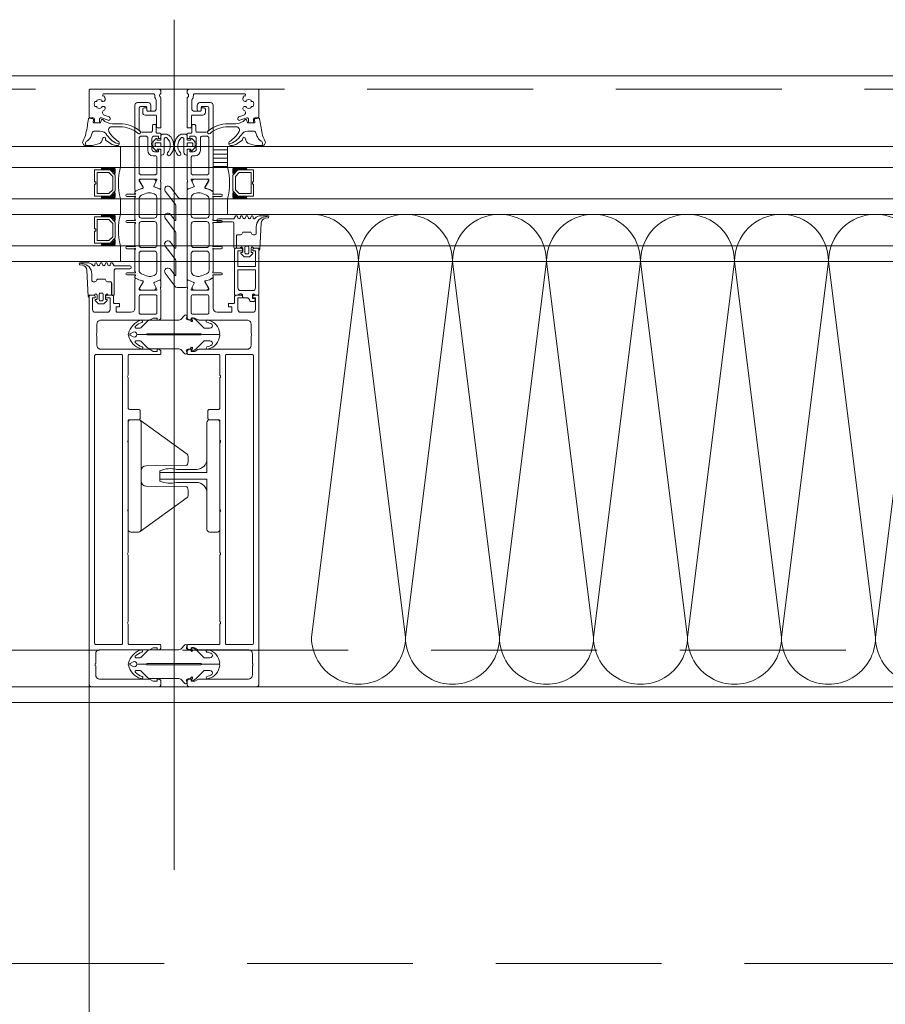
# Model space of a CAD drawing. Header units: millimetres. Extents: x 144573 to 336993, y 74252 to 247042.
# Tile 183 of 256: x 149260 to 149592, y 197940 to 198317. Entities that reach past the tile are written whole.
import ezdxf

# ---------------------------------------------------------------- set-up
doc = ezdxf.new("R2010")
doc.units = ezdxf.units.MM
doc.linetypes.add('ČÁRKOVANÁ', pattern=[19.05, 12.7, -6.35])
doc.layers.add('FASÁDA DETAILNÍ', color=255, linetype='Continuous', lineweight=0)
doc.layers.add('NOVA', color=255, linetype='Continuous', lineweight=0)

# ---------------------------------------------------------------- blocks, each defined once
blk = doc.blocks.new('284336')
for points in [[(-0.41, 0), (-0.41, -2, 0.990243), (-0.4, -3.02), (0.9, -3.02, 0.414214), (1.21, -2.71), (1.21, -2.61, -0.668123), (1.71, -2.4), (2.75, -3.45, -0.199004), (2.89, -3.79), (2.89, -5.43, -0.199038), (2.75, -5.77), (1.71, -6.82, -0.668191), (1.21, -6.61), (1.21, -6.51, 0.414214), (0.9, -6.2), (-0.4, -6.2, 0.990269), (-0.41, -7.22), (-0.41, -8.6), (-5.1, -8.6, -0.414215), (-5.59, -8.11), (-5.59, -7, 0.267949), (-5.84, -6.56), (-6.34, -6.27, -0.267949), (-6.59, -5.84), (-6.59, -3.38, -0.267949), (-6.34, -2.95), (-5.84, -2.66, 0.267949), (-5.59, -2.22), (-5.59, -1.51, 0.414214), (-6.1, -1), (-8.66, -1, -0.393156), (-12.46, 2.53, 0.067572), (-12.67, 3.43), (-12.8, 3.7, -0.637545), (-12.12, 3.53), (-11.92, 2.53, 0.344315), (-10.06, 0.91), (0, 0.38, -0.406913), (0.39, 0), (-0.41, 0)], [(-0.7, -9.6), (-10, -9.6, 0.414511), (-10.51, -10.11), (-10.51, -15.51, -1), (-11.69, -15.51), (-11.69, -9.6), (-12.69, -8.95, -0.668884), (-12.6, -8.23), (-11.99, -8.01, 0.766384), (-11.99, -7.21), (-12.6, -6.99, -0.76831), (-12.6, -6.23), (-11.99, -6.01, 0.766384), (-11.99, -5.21), (-12.6, -4.99, -0.76831), (-12.6, -4.23), (-11.99, -4.01, 0.766384), (-11.99, -3.21), (-12.6, -2.99, -0.877523), (-12.5, -2.22), (-12.1, -2.22, 0.698129), (-11.83, -1.5, -0.220231), (-12.89, 0.78), (-12.89, 3.45, -0.157143), (-12.82, 3.68), (-12.69, 3.42, -0.067482), (-12.48, 2.53, 0.393136), (-8.66, -1.02), (-6.1, -1.02, -0.414214), (-5.61, -1.51), (-5.61, -2.22, -0.267949), (-5.85, -2.65), (-6.35, -2.93, 0.267949), (-6.61, -3.38), (-6.61, -5.84, 0.267949), (-6.35, -6.29), (-5.85, -6.57, -0.267949), (-5.61, -7), (-5.61, -8.11, 0.414215), (-5.1, -8.62), (-0.41, -8.62), (-0.41, -9.31, -0.414212), (-0.7, -9.6)], [(1.7, -4.31, 0.414235), (1.2, -3.81), (-0.7, -3.81, 0.414214), (-1.2, -4.31), (-1.2, -4.91, 0.414214), (-0.7, -5.41), (1.2, -5.41, 0.414235), (1.7, -4.91), (1.7, -4.31)]]:
    blk.add_lwpolyline(points, format="xyb", close=True)
blk = doc.blocks.new('nesystémový nástavec 18')
for p, q in [((-18, 6.8), (-18, 8.8)), ((-17.5, 9.3), (-15.36, 9.3)), ((-11, 8), (-17, 8)), ((-17, 8), (-17, 6.3)), ((-15.36, 9.3), (0, 9.3)), ((-11, 1.3), (-11, 8)), ((-2.8, 8), (-9.7, 8)), ((-9.7, 1.3), (-9.7, 8)), ((0, 9.3), (0, 7.8)), ((-17, 6.3), (-17.5, 6.3)), ((-1.8, 2.3), (-1.8, 7)), ((-0.5, 7.3), (-0.5, 6.8)), ((0, 6.3), (0.55, 6.3)), ((0.55, 6.3), (0.95, 5.9)), ((0.95, 5.9), (0.95, 4.8)), ((0.95, 4.8), (0.95, 4.14)), ((0.95, 4.14), (1.2, 4.14)), ((1.4, 3.94), (1.4, 3.84)), ((-18, 0.5), (-18, 1.8)), ((-17.5, 2.3), (-17, 2.3)), ((-1.8, 0), (-17.5, 0)), ((-17, 2.3), (-17, 1.3)), ((-17, 1.3), (-11, 1.3)), ((-9.7, 1.3), (-2.8, 1.3)), ((0, 0), (-1.8, 0)), ((-0.4, 2.23), (-0.5, 2.04)), ((-0.5, 2.04), (-0.5, 2)), ((1.2, 2.44), (0, 2.44)), ((0, 1.5), (0, 0)), ((1.2, 1.85), (1.2, 2.44)), ((1.6, 3.64), (1.6, 3.64)), ((1.8, 1.37), (1.7, 1.35)), ((2.25, 1.63), (1.8, 1.37)), ((2.4, 2.84), (2.4, 1.89))]:
    blk.add_line(p, q)
for centre, radius, start, end in [((-17.5, 8.8), 0.5, 90, 180), ((-15.36, 9.8), 0.5, 270, 270.084), ((-2.8, 7), 1, 0, 90), ((0, 7.3), 0.5, 89.9955, 180.0071), ((-17.5, 6.8), 0.5, 180.0012, 269.9988), ((0, 6.8), 0.5, 179.9949, 270.006), ((0.75, 4.8), 0.2, 359.9656, 0.0344), ((1.2, 3.94), 0.2, 359.9707, 90.0249), ((1.6, 3.84), 0.2, 179.9737, 270.035), ((-17.5, 1.8), 0.5, 89.999, 180.0002), ((-17.5, 0.5), 0.5, 180, 270), ((-2.8, 2.3), 1, 270, 0), ((0, 2), 0.5, 179.9716, 270.0327), ((0, 1.94), 0.5, 89.9975, 144.0007), ((1.7, 1.85), 0.5, 179.9991, 270), ((1.6, 2.84), 0.8, 0.0065, 89.9919), ((2.1, 1.89), 0.3, 299.9815, 0.0183)]:
    blk.add_arc(centre, radius, start, end)
blk = doc.blocks.new('433270')
blk.add_lwpolyline([(1, 0, 0.414364), (0, -1), (0, -1.4, 0.255924), (0.23, -1.83, -0.547723), (0.23, -3.17, 0.255924), (0, -3.6), (0, -14.6, 0.414214), (0.3, -14.9), (1.2, -14.9, 0.414214), (1.7, -14.4), (1.7, -10.3, -0.414214), (2, -10), (6, -10, 0.414248), (7, -9), (7, -7.7, 0.414179), (6.5, -7.2), (5.7, -7.2, 0.414232), (5.4, -7.5), (5.4, -8.2, -0.414198), (5.1, -8.5), (2.8, -8.5, -0.414204), (1.8, -7.5), (1.8, -4.49, -0.147432), (1.97, -3.94, 0.147461), (2.4, -2.5), (2.4, -2.3, -0.414214), (2.9, -1.8), (21.87, -1.8, -0.668178), (22.22, -2.65), (22.16, -2.72, 1), (21.59, -3.29), (21.52, -3.35, 0.198912), (21.38, -3.71), (21.38, -4.05, 0.414214), (22.08, -4.75), (22.38, -4.75, 0.576988), (22.64, -4.3, -0.311246), (24.56, -4.3, 0.576988), (24.82, -4.75), (25.3, -4.75, -0.260065), (25.3, -6.65), (24.82, -6.65, 0.576988), (24.56, -7.1, -0.311246), (22.64, -7.1, 0.576988), (22.38, -6.65), (22.08, -6.65, 0.414214), (21.38, -7.35), (21.38, -7.61, 0.267949), (21.63, -8.04), (21.89, -8.2, -0.637047), (21.73, -10), (19.83, -10.7, 0.315299), (19.5, -11.17), (19.5, -11.49, 0.520567), (20.17, -11.96), (22.83, -10.99, -0.520567), (23.5, -11.46), (23.5, -12.5, 0.414062), (24, -13), (25, -13, 0.414186), (25.5, -12.5), (25.5, -11.5, -0.414182), (26, -11), (27, -11, 0.414214), (27.5, -10.5), (27.5, -0.5, 0.414214), (27, 0), (1, 0)], format="xyb", close=True)
blk = doc.blocks.new('284325')
for points in [[(0.84, -5.23, -0.560316), (0.94, -4.73), (1.94, -4.36, 0.3153), (2.14, -4.08), (2.14, -1.89, 0.451558), (1.8, -1.59), (0.9, -1.7, -0.399586), (0.57, -1.46), (0.3, -0.07, -0.415977), (0.53, 0.29, 0.024107), (6.15, 1.24, 0.076636), (8.99, 2.34, -0.577615), (10.79, 1.3), (10.02, 1.37, 0.283171), (9.08, 0.9, -0.168429), (7.07, -0.74), (5.9, -1.16, 0.315302), (5.24, -2.1), (5.24, -4.21, 0.269719), (6.76, -6.82, -0.194797), (10.18, -11.53, -0.342663), (9.17, -11.17, 0.119207), (5.43, -7.59, 0.578571), (3.63, -8.62), (3.63, -11.77, 0.176415), (6.16, -18.72, -1), (5.24, -19.49, -0.176415), (2.43, -11.77), (2.43, -8.89, 0.208286), (0.84, -5.23)], [(8.95, -6.65), (10.32, -8.78, -0.134555), (10.79, -10.63, -0.339795), (10.19, -11.53, 0.194788), (6.76, -6.81, -0.269736), (5.25, -4.21), (5.25, -2.1, -0.315302), (5.9, -1.17), (7.07, -0.74, 0.168429), (9.09, 0.89, -0.283167), (10.01, 1.36), (10.79, 1.29), (10.79, -0.74, -0.070852), (10.71, -1.3), (9.95, -3.93, -0.241839), (9.08, -4.83), (7.93, -5.22, 0.836024), (8.08, -6.19), (8.11, -6.19, -0.255349), (8.95, -6.65)]]:
    blk.add_lwpolyline(points, format="xyb", close=True)
blk = doc.blocks.new('*U1335')
for points in [[(0, 0, 0.414243), (0.1, 0.1), (0, 0.9, -1.0001), (0.2, 0.9), (0.1, 0.1, 0.414228), (0.2, 0, 0.414228)], [(0.2, 0, 0.414243), (0.3, 0.1), (0.2, 0.9, -1.0001), (0.4, 0.9), (0.3, 0.1, 0.414228), (0.4, 0, 0.414228)], [(0.4, 0, 0.414243), (0.5, 0.1), (0.4, 0.9, -1.0001), (0.6, 0.9), (0.5, 0.1, 0.414228), (0.6, 0, 0.414228)], [(0.6, 0, 0.414243), (0.7, 0.1), (0.6, 0.9, -1.0001), (0.8, 0.9), (0.7, 0.1, 0.414228), (0.8, 0, 0.414228)], [(0.8, 0, 0.414243), (0.9, 0.1), (0.8, 0.9, -1.0001), (1, 0.9), (0.9, 0.1, 0.414228), (1, 0, 0.414228)], [(1, 0, 0.414243), (1.1, 0.1), (1, 0.9, -1.0001), (1.2, 0.9), (1.1, 0.1, 0.414228), (1.2, 0, 0.414228)], [(1.2, 0, 0.414243), (1.3, 0.1), (1.2, 0.9, -1.0001), (1.4, 0.9), (1.3, 0.1, 0.414228), (1.4, 0, 0.414228)], [(1.4, 0, 0.414243), (1.5, 0.1), (1.4, 0.9, -1.0001), (1.6, 0.9), (1.5, 0.1, 0.414228), (1.6, 0, 0.414228)], [(1.6, 0, 0.414243), (1.7, 0.1), (1.6, 0.9, -1.0001), (1.8, 0.9), (1.7, 0.1, 0.414228), (1.8, 0, 0.414228)], [(1.8, 0, 0.414243), (1.9, 0.1), (1.8001, 0.9, -1.0001), (2, 0.9), (1.9001, 0.1, 0.414228), (2, 0, 0.414228)]]:
    blk.add_lwpolyline(points, format="xyb")
blk = doc.blocks.new('244748_a')
blk.add_lwpolyline([(8.32, -1.69, 0.082248), (6.34, -0.9, -1.09695), (6.94, -0.1, -0.315353), (11.26, -5.15, -0.480529), (10.87, -5.64), (4.27, -5.64), (4.08, -5.45), (-16.53, -5.45), (-16.72, -5.64), (-20.43, -5.64, 0.574019), (-21.93, -4.78), (-22.99, -5.4, 0.524827), (-22.99, -5.9), (-21.93, -6.52, 0.574021), (-20.43, -5.66), (-16.72, -5.66), (-16.53, -5.85), (4.08, -5.85), (4.27, -5.66), (10.87, -5.66, -0.480529), (11.26, -6.15, -0.326229), (6.88, -11.09, -1.09695), (6.28, -10.3, 0.081457), (8.32, -9.61, 0.599203), (7.48, -8.05), (5.52, -8.05, 0.198965), (5.17, -8.2), (2.22, -11.15), (0.93, -12.01, -0.738038), (0.51, -11.62), (0.87, -11, 1), (0.35, -10.7), (0, -11.3), (-0.98, -11.3, 0.619205), (-1.45, -12.06), (-1.28, -12.43, -0.808139), (-2.04, -13.04), (-3.63, -11.44, 0.198906), (-4.34, -11.15), (-14.99, -11.15, -0.198936), (-16.76, -10.42), (-18.98, -8.2, 0.198942), (-19.33, -8.05), (-20.67, -8.05, 0.500217), (-21.09, -8.73, 0.122037), (-18.5, -10.27, -1.093735), (-19.1, -11.07, -0.240768), (-23.7, -6.07, -0.106226), (-23.7, -5.23, -0.256232), (-19, -0.13, -1.093735), (-18.4, -0.92, 0.116856), (-21.09, -2.57, 0.500217), (-20.67, -3.25), (-19.33, -3.25, 0.198942), (-18.98, -3.1), (-16.75, -0.88, -0.198936), (-14.99, -0.15), (-4.34, -0.15, 0.198907), (-3.63, 0.14), (-2.04, 1.74, -0.808139), (-1.28, 1.13), (-1.45, 0.76, 0.619205), (-0.98, 0), (0, 0), (0.35, -0.6, 1), (0.87, -0.3), (0.51, 0.32, -0.738038), (0.93, 0.71), (2.22, -0.15), (5.17, -3.1, 0.198965), (5.52, -3.25), (7.48, -3.25, 0.599203)], format="xyb", close=True)
blk = doc.blocks.new('236134_0100_s_v')
for points in [[(22.8, -23), (22.8, -5), (42, -5, 0.414214), (43, -4), (43, -1, 0.414214), (42, 0), (1, 0, 0.414214), (0, -1), (0, -4, 0.414214), (1, -5), (20.2, -5), (20.2, -23)], [(15, -5, -0.414214), (19, -9), (19, -16.57, 0.165764), (19.53, -23), (23.47, -23, 0.165764), (24, -16.57), (24, -9, -0.414214), (28, -5)]]:
    blk.add_lwpolyline(points, format="xyb")
blk = doc.blocks.new('236134_0200_s_v')
for points in [[(19.58, 5, -0.41166), (17.58, 6.98), (17.45, 22.25, 0.344217), (17.07, 22.73), (16, 23), (14, 23, 0.240828), (13.19, 22.59), (0.19, 4.59)], [(23.42, 5, 0.41166), (25.42, 6.98), (25.55, 22.25, -0.344217), (25.93, 22.73), (27, 23), (29, 23, -0.240828), (29.81, 22.59), (42.81, 4.59)]]:
    blk.add_lwpolyline(points, format="xyb")
blk.add_lwpolyline([(42, 5), (1, 5, 0.414214), (0, 4), (0, 1, 0.414214), (1, 0), (42, 0, 0.414214), (43, 1), (43, 4, 0.414214)], format="xyb", close=True)
blk = doc.blocks.new('288126')
for points in [[(-16.5, 0), (16.5, 0)], [(-21.36, -6.34), (-17.8, -3.69)], [(-17, -2.08), (-17, -0.5)], [(17, -0.5), (17, -3.8)], [(-14.71, -4.5), (-19.87, -8.34)], [(-8.83, -4.3), (-14.11, -4.3)], [(-10.96, -6.34), (-8.71, -4.66)], [(-4.31, -4.5), (-9.47, -8.34)], [(1.81, -4.3), (-3.71, -4.3)], [(-0.35, -6.36), (1.93, -4.66)], [(6.33, -4.5), (1.14, -8.37)], [(12.21, -4.3), (6.93, -4.3)], [(10.05, -6.36), (12.33, -4.66)], [(16.6, -4.6), (11.54, -8.37)]]:
    blk.add_lwpolyline(points)
for centre, radius, start, end in [((16.5, -0.5), 0.5, 0, 90), ((-16.5, -0.5), 0.5, 90, 180), ((-20.61, -7.34), 1.25, 126.7059, 306.7059), ((-10.21, -7.34), 1.25, 126.7059, 306.7059), ((0.4, -7.37), 1.25, 126.7059, 306.7059), ((10.8, -7.37), 1.25, 126.7059, 306.7059), ((16, -3.8), 1, 306.7059, 0)]:
    blk.add_arc(centre, radius, start, end)
at = {"extrusion": (0, 0, -1)}
for centre, radius, start, end in [((19, -2.08), 2, 180, 233.2941), ((14.11, -5.3), 1, 53.2941, 90), ((8.83, -4.5), 0.2, 90, 233.2941), ((3.71, -5.3), 1, 53.2941, 90), ((-1.81, -4.5), 0.2, 90, 233.2941), ((-6.93, -5.3), 1, 53.2941, 90), ((-12.21, -4.5), 0.2, 90, 233.2941)]:
    blk.add_arc(centre, radius, start, end, dxfattribs=at)
blk = doc.blocks.new('246426')
for points in [[(-1.84, 0.64), (-2.86, -0.38, 0.198926), (-3.15, -1.09), (-3.15, -2.31, 0.198926), (-2.86, -3.02), (-1.84, -4.04, 0.637051), (-1.5, -3.92), (-1.45, -3.4), (-0.3, -3.4, -0.41484), (0, -3.7), (0, -5.19, 0.414232), (0.5, -5.69), (2.14, -5.69, 0.071862), (2.2, -5.68, 0.157876), (3.73, -4.64, 0.360336), (3.48, 2.39, 0.964062), (2.54, 1.48, -0.403385), (2.25, -4.34, -0.190964), (2.11, -4.39), (1.7, -4.39, -0.414214), (1.2, -3.89), (1.2, 1.31, 0.414201), (0.2, 2.31), (0, 2.31), (0, 0.3, -0.414214), (-0.3, 0), (-1.45, 0), (-1.5, 0.52, 0.637051), (-1.84, 0.64)], [(-2.25, -1.4, -0.414214), (-1.85, -1), (-0.4, -1, -0.414214), (0, -1.4), (0, -2, -0.414214), (-0.4, -2.4), (-1.85, -2.4, -0.414214), (-2.25, -2), (-2.25, -1.4)]]:
    blk.add_lwpolyline(points, format="xyb", close=True)

msp = doc.modelspace()

# ---------------------------------------------------------------- hatches: boundary and pattern name
at = {"layer": 'FASÁDA DETAILNÍ'}
h = msp.add_hatch(dxfattribs=at)
h.set_pattern_fill('ANSI31', color=256, scale=0.5, angle=495)
h.set_pattern_definition([(180, (139020.0589, 130529.9017), (-7e-16, -1.5875), [])])
h.paths.add_polyline_path([(149334.48, 198260.259), (149339.98, 198260.259), (149339.98, 198268.259), (149334.48, 198268.259)])

# ---------------------------------------------------------------- linework, layer by layer
for p, q in [((149319.48, 197991.135), (149319.48, 198316.826)), ((146726.48, 198268.259), (150831.98, 198268.259)), ((146726.48, 198268.259), (157106.98, 198268.259)), ((149298.98, 198268.259), (149298.98, 198260.259)), ((149339.98, 198268.259), (149748.98, 198268.259)), ((149339.98, 198260.259), (149339.98, 198268.259)), ((150831.98, 198260.259), (146726.48, 198260.259)), ((157106.98, 198260.259), (146726.48, 198260.259)), ((149748.98, 198260.259), (149339.98, 198260.259)), ((146726.48, 198248.259), (150831.98, 198248.259)), ((146726.48, 198248.259), (157106.98, 198248.259)), ((149298.98, 198248.259), (149298.98, 198242.259)), ((149339.98, 198248.259), (149748.98, 198248.259)), ((149339.98, 198242.259), (149339.98, 198248.259)), ((150831.98, 198242.259), (146726.48, 198242.259)), ((157106.98, 198242.259), (146726.48, 198242.259)), ((149748.98, 198242.259), (149339.98, 198242.259)), ((146726.48, 198230.259), (158164.518, 198230.259)), ((146726.48, 198230.259), (149291.442, 198230.259)), ((149298.98, 198230.259), (149298.98, 198224.259)), ((158151.479, 198224.259), (146726.48, 198224.259)), ((149298.98, 198224.259), (146726.48, 198224.259)), ((150554.98, 198061.259), (147717.98, 198061.259))]:
    msp.add_line(p, q, dxfattribs=at)
for points in [[(173301.48, 174615.259), (146721.48, 174615.259), (146721.48, 198295.259), (173301.48, 198295.259)], [(149334.48, 198268.259), (149339.98, 198268.259), (149339.98, 198260.259), (149334.48, 198260.259)], [(149288.98, 198249.259), (149294.98, 198249.259), (149296.98, 198251.259), (149296.98, 198257.259), (149294.98, 198259.259), (149288.98, 198259.259), (149288.98, 198254.759), (149289.48, 198254.759), (149289.48, 198253.759), (149288.98, 198253.759)], [(149289.98, 198258.259), (149289.98, 198250.259), (149294.566, 198250.259), (149295.98, 198251.673), (149295.98, 198256.706), (149294.566, 198258.259)], [(149349.98, 198249.259), (149343.98, 198249.259), (149341.98, 198251.259), (149341.98, 198257.259), (149343.98, 198259.259), (149349.98, 198259.259), (149349.98, 198254.759), (149349.48, 198254.759), (149349.48, 198253.759), (149349.98, 198253.759)], [(149348.98, 198258.259), (149348.98, 198250.259), (149344.394, 198250.259), (149342.98, 198251.673), (149342.98, 198256.706), (149344.394, 198258.259)], [(149288.98, 198231.259), (149294.98, 198231.259), (149296.98, 198233.259), (149296.98, 198239.259), (149294.98, 198241.259), (149288.98, 198241.259), (149288.98, 198236.759), (149289.48, 198236.759), (149289.48, 198235.759), (149288.98, 198235.759)], [(149289.98, 198240.259), (149289.98, 198232.259), (149294.566, 198232.259), (149295.98, 198233.673), (149295.98, 198238.706), (149294.566, 198240.259)], [(173061.48, 174855.259), (146961.48, 174855.259), (146961.48, 198055.259), (173061.48, 198055.259)]]:
    msp.add_lwpolyline(points, close=True, dxfattribs=at)
at = {"layer": 'FASÁDA DETAILNÍ', "linetype": 'ČÁRKOVANÁ', "ltscale": 5}
for points in [[(173296.48, 174620.259), (146726.48, 174620.259), (146726.48, 198290.259), (173296.48, 198290.259)], [(173081.48, 174835.259), (146941.48, 174835.259), (146941.48, 198075.259), (173081.48, 198075.259)], [(172961.48, 174955.259), (147061.48, 174955.259), (147061.48, 197955.259), (172961.48, 197955.259)]]:
    msp.add_lwpolyline(points, close=True, dxfattribs=at)
at = {"layer": 'FASÁDA DETAILNÍ'}
for points in [[(149314.48, 198255.759), (149314.48, 198266.758, 0.4144257), (149313.98, 198267.259), (149313.487, 198267.259), (149313.487, 198266.259), (149311.987, 198266.259, -0.4142136), (149310.987, 198267.259), (149310.987, 198268.759, -0.3999851), (149310.987, 198269.759), (149310.987, 198271.259, -0.4142136), (149311.987, 198272.259), (149313.48, 198272.259), (149313.48, 198271.259), (149313.98, 198271.259, 0.4144559), (149314.48, 198271.759), (149314.479, 198273.059, 0.4139712), (149314.179, 198273.359), (149312.98, 198273.359, -0.4142136), (149312.68, 198273.659), (149312.68, 198276.659), (149311.68, 198276.659, 0.4142136), (149311.18, 198276.159), (149311.18, 198274.259, -0.4142136), (149310.68, 198273.759), (149307.18, 198273.759, -0.4142056), (149306.18, 198274.759), (149306.18, 198283.059, -0.4142063), (149306.68, 198283.559), (149308.58, 198283.559, -0.414219), (149309.08, 198283.059), (149309.08, 198282.259, 0.4142136), (149309.58, 198281.759), (149310.08, 198281.759, 0.4142136), (149310.58, 198282.259), (149310.58, 198284.059, 0.4142136), (149309.58, 198285.059), (149305.48, 198285.059, 0.4142136), (149304.48, 198284.059), (149304.48, 198255.759), (149304.48, 198251.658, 0.5773503), (149305.08, 198251.312), (149305.943, 198251.81), (149307.435, 198252.238, 0.4887011), (149307.612, 198252.677), (149306.18, 198255.143), (149306.18, 198255.564, -0.4325656), (149306.38, 198255.759), (149312.685, 198255.759, -0.5483974), (149312.87, 198255.477), (149311.802, 198253.093, 0.4253361), (149311.91, 198252.826), (149313.933, 198252.009, 0.5315625), (149314.482, 198252.38), (149314.482, 198254.445, 0.2313061), (149314.367, 198254.681, -0.3061853), (149314.263, 198255.001), (149314.48, 198255.759)], [(149324.48, 198255.759), (149324.48, 198266.758, -0.4144257), (149324.98, 198267.259), (149325.473, 198267.259), (149325.473, 198266.259), (149326.973, 198266.259, 0.4142136), (149327.973, 198267.259), (149327.973, 198268.759, 0.3999851), (149327.973, 198269.759), (149327.973, 198271.259, 0.4142136), (149326.973, 198272.259), (149325.48, 198272.259), (149325.48, 198271.259), (149324.98, 198271.259, -0.4144559), (149324.48, 198271.759), (149324.481, 198273.059, -0.4139712), (149324.781, 198273.359), (149325.98, 198273.359, 0.4142136), (149326.28, 198273.659), (149326.28, 198276.659), (149327.28, 198276.659, -0.4142136), (149327.78, 198276.159), (149327.78, 198274.259, 0.4142136), (149328.28, 198273.759), (149331.78, 198273.759, 0.4142056), (149332.78, 198274.759), (149332.78, 198283.059, 0.4142063), (149332.28, 198283.559), (149330.38, 198283.559, 0.414219), (149329.88, 198283.059), (149329.88, 198282.259, -0.4142136), (149329.38, 198281.759), (149328.88, 198281.759, -0.4142136), (149328.38, 198282.259), (149328.38, 198284.059, -0.4142136), (149329.38, 198285.059), (149333.48, 198285.059, -0.4142136), (149334.48, 198284.059), (149334.48, 198255.759), (149334.48, 198251.658, -0.5773503), (149333.88, 198251.312), (149333.017, 198251.81), (149331.525, 198252.238, -0.4887011), (149331.348, 198252.677), (149332.78, 198255.143), (149332.78, 198255.564, 0.4325656), (149332.58, 198255.759), (149326.275, 198255.759, 0.5483974), (149326.09, 198255.477), (149327.158, 198253.093, -0.4253361), (149327.05, 198252.826), (149325.027, 198252.009, -0.5315625), (149324.478, 198252.38), (149324.478, 198254.445, -0.2313061), (149324.593, 198254.681, 0.3061853), (149324.697, 198255.001), (149324.48, 198255.759)], [(149306.18, 198257.959), (149306.18, 198271.659, -0.4142136), (149306.68, 198272.159), (149308.887, 198272.159, -0.4142136), (149309.387, 198271.659), (149309.387, 198266.688, 0.4111388), (149311.387, 198264.659), (149312.38, 198264.659, -0.4142136), (149312.88, 198264.159), (149312.88, 198257.959, -0.4142136), (149312.38, 198257.459), (149306.68, 198257.459, -0.4142136), (149306.18, 198257.959)], [(149332.78, 198257.959), (149332.78, 198271.659, 0.4142136), (149332.28, 198272.159), (149330.073, 198272.159, 0.4142136), (149329.573, 198271.659), (149329.573, 198266.688, -0.4111388), (149327.573, 198264.659), (149326.58, 198264.659, 0.4142136), (149326.08, 198264.159), (149326.08, 198257.959, 0.4142136), (149326.58, 198257.459), (149332.28, 198257.459, 0.4142136), (149332.78, 198257.959)], [(149314.48, 198217.597), (149314.481, 198229.509), (149314.48, 198251.42, 0.3058367), (149314.167, 198251.883), (149311.88, 198252.806, -0.4253361), (149311.772, 198253.073), (149312.489, 198254.692, 0.5437525), (149311.804, 198255.749), (149306.9, 198255.749, 0.5781822), (149306.381, 198254.847), (149307.642, 198252.655, -0.4885049), (149307.466, 198252.216), (149305.951, 198251.782), (149304.63, 198251.02, 0.2824777), (149304.481, 198250.744), (149304.481, 198250.298, -1.4470094), (149304.349, 198249.948), (149301.381, 198249.948, 1), (149301.381, 198249.148), (149304.349, 198249.148, -1.4470094), (149304.481, 198248.798), (149304.481, 198240.259, -1.4470094), (149304.349, 198239.909), (149301.381, 198239.909, 1), (149301.381, 198239.109), (149304.349, 198239.109, -1.4470094), (149304.481, 198238.758), (149304.481, 198230.259, -1.4470094), (149304.349, 198229.909), (149301.381, 198229.909, 1), (149301.381, 198229.109), (149304.349, 198229.109, -1.4470094), (149304.481, 198228.758), (149304.481, 198220.219, -1.4470094), (149304.349, 198219.869), (149301.381, 198219.869, 1), (149301.381, 198219.069), (149304.349, 198219.069, -1.4470094), (149304.481, 198218.718), (149304.481, 198218.273, 0.2824777), (149304.63, 198217.997), (149305.951, 198217.235), (149307.466, 198216.801, -0.4885049), (149307.642, 198216.361), (149306.381, 198214.17, 0.5781822), (149306.9, 198213.269), (149311.804, 198213.269, 0.5437525), (149312.489, 198214.325), (149311.772, 198215.944, -0.4253361), (149311.88, 198216.211), (149314.167, 198217.134, 0.3058367), (149314.48, 198217.597)], [(149324.48, 198217.597), (149324.479, 198229.509), (149324.48, 198251.42, -0.3058367), (149324.793, 198251.883), (149327.08, 198252.806, 0.4253361), (149327.188, 198253.073), (149326.471, 198254.692, -0.5437525), (149327.156, 198255.749), (149332.06, 198255.749, -0.5781822), (149332.579, 198254.847), (149331.318, 198252.655, 0.4885049), (149331.494, 198252.216), (149333.009, 198251.782), (149334.33, 198251.02, -0.2824777), (149334.479, 198250.744), (149334.479, 198250.298, 1.4470094), (149334.611, 198249.948), (149337.579, 198249.948, -1), (149337.579, 198249.148), (149334.611, 198249.148, 1.4470094), (149334.479, 198248.798), (149334.479, 198240.259, 1.4470094), (149334.611, 198239.909), (149337.579, 198239.909, -1), (149337.579, 198239.109), (149334.611, 198239.109, 1.4470094), (149334.479, 198238.758), (149334.479, 198230.259, 1.4470094), (149334.611, 198229.909), (149337.579, 198229.909, -1), (149337.579, 198229.109), (149334.611, 198229.109, 1.4470094), (149334.479, 198228.758), (149334.479, 198220.219, 1.4470094), (149334.611, 198219.869), (149337.579, 198219.869, -1), (149337.579, 198219.069), (149334.611, 198219.069, 1.4470094), (149334.479, 198218.718), (149334.479, 198218.273, -0.2824777), (149334.33, 198217.997), (149333.009, 198217.235), (149331.494, 198216.801, 0.4885049), (149331.318, 198216.361), (149332.579, 198214.17, -0.5781822), (149332.06, 198213.269), (149327.156, 198213.269, -0.5437525), (149326.471, 198214.325), (149327.188, 198215.944, 0.4253361), (149327.08, 198216.211), (149324.793, 198217.134, -0.3058367), (149324.48, 198217.597)], [(149312.881, 198248.709), (149312.881, 198241.809, -0.4142178), (149311.881, 198240.809), (149307.081, 198240.809, -0.4142178), (149306.081, 198241.809), (149306.081, 198248.171, -0.305619), (149307.018, 198249.561), (149308.943, 198250.34, -0.1764286), (149310.994, 198250.412), (149311.845, 198250.135, -0.3249157), (149312.881, 198248.709)], [(149326.079, 198248.709), (149326.079, 198241.809, 0.4142178), (149327.079, 198240.809), (149331.879, 198240.809, 0.4142178), (149332.879, 198241.809), (149332.879, 198248.171, 0.305619), (149331.942, 198249.561), (149330.018, 198250.34, 0.1764286), (149327.966, 198250.412), (149327.116, 198250.135, 0.3249157), (149326.079, 198248.709)], [(149312.881, 198238.509), (149312.881, 198230.509, -0.4142136), (149311.881, 198229.509), (149307.081, 198229.509, -0.4142136), (149306.081, 198230.509), (149306.081, 198238.509, -0.4142136), (149307.081, 198239.509), (149311.881, 198239.509, -0.4142136), (149312.881, 198238.509)], [(149326.079, 198238.509), (149326.079, 198230.509, 0.4142136), (149327.079, 198229.509), (149331.879, 198229.509, 0.4142136), (149332.879, 198230.509), (149332.879, 198238.509, 0.4142136), (149331.879, 198239.509), (149327.079, 198239.509, 0.4142136), (149326.079, 198238.509)], [(149312.881, 198227.209), (149312.881, 198220.308, -0.3249157), (149311.845, 198218.882), (149310.994, 198218.605, -0.1764286), (149308.943, 198218.678), (149307.018, 198219.456, -0.305619), (149306.081, 198220.846), (149306.081, 198227.209, -0.4142178), (149307.081, 198228.209), (149311.881, 198228.209, -0.4142178), (149312.881, 198227.209)], [(149326.079, 198227.209), (149326.079, 198220.308, 0.3249157), (149327.116, 198218.882), (149327.966, 198218.605, 0.1764286), (149330.018, 198218.678), (149331.942, 198219.456, 0.305619), (149332.879, 198220.846), (149332.879, 198227.209, 0.4142178), (149331.879, 198228.209), (149327.079, 198228.209, 0.4142178), (149326.079, 198227.209)], [(149286.98, 198062.259), (149286.98, 198210.759, -0.4142136), (149287.48, 198211.259), (149288.78, 198211.259, -0.4142197), (149289.28, 198210.759), (149289.28, 198210.259), (149288.28, 198210.259), (149288.28, 198205.759, 0.4142136), (149289.28, 198204.759), (149293.98, 198204.759, 0.4142136), (149294.98, 198205.759), (149294.98, 198210.259), (149293.28, 198210.259), (149293.28, 198210.759, -0.4142012), (149293.78, 198211.259), (149295.78, 198211.259, -0.4142136), (149296.28, 198210.759), (149296.28, 198208.615, 0.4142136), (149296.78, 198208.115), (149298.58, 198208.115), (149298.58, 198206.864), (149297.38, 198206.864), (149297.38, 198205.059, 0.4142136), (149297.68, 198204.759), (149302.979, 198204.759, 0.4141667), (149304.479, 198206.258), (149304.48, 198213.256), (149304.48, 198217.356, -0.5773503), (149305.08, 198217.703), (149305.943, 198217.204), (149307.435, 198216.777, -0.4887011), (149307.612, 198216.337), (149306.18, 198213.872), (149306.18, 198213.451, 0.4325656), (149306.38, 198213.256), (149312.685, 198213.256, 0.5483974), (149312.87, 198213.538), (149311.802, 198215.922, -0.4253361), (149311.91, 198216.189), (149313.933, 198217.005, -0.5315629), (149314.482, 198216.634), (149314.482, 198214.57, -0.2313061), (149314.367, 198214.334, 0.3061853), (149314.263, 198214.014), (149314.48, 198213.256), (149314.48, 198202.753, -0.4142136), (149313.48, 198201.753), (149312.98, 198201.753), (149312.98, 198202.553), (149311.48, 198202.553), (149310.336, 198201.893, -0.1316504), (149309.836, 198201.759), (149291.472, 198201.759, 0.4142136), (149289.972, 198200.259), (149289.972, 198196.758, 0.3999851), (149289.972, 198195.758), (149289.972, 198192.059, 0.4142136), (149291.472, 198190.559), (149309.836, 198190.559, -0.1316504), (149310.336, 198190.425), (149311.48, 198189.764), (149312.98, 198189.764), (149312.98, 198190.564), (149313.48, 198190.564, -0.4142136), (149314.48, 198189.564), (149314.48, 198189.059, -0.4142136), (149313.98, 198188.559), (149302.38, 198188.559, 0.4142136), (149301.88, 198188.059), (149301.88, 198180.659, 0.3999851), (149301.88, 198179.659), (149301.88, 198168.059, 0.4142136), (149302.38, 198167.559), (149305.98, 198167.559, -0.4142136), (149306.48, 198167.059), (149306.48, 198164.059, -0.4142136), (149305.98, 198163.559), (149302.38, 198163.559, 0.4142136), (149301.88, 198163.059), (149301.88, 198155.759, 0.38324), (149301.88, 198154.759), (149301.88, 198129.259, 0.38324), (149301.88, 198128.259), (149301.88, 198112.759, 0.38324), (149301.88, 198111.759), (149301.88, 198086.259, 0.38324), (149301.88, 198085.259), (149301.88, 198077.959, 0.4142136), (149302.38, 198077.459), (149313.98, 198077.459, -0.4142136), (149314.48, 198076.959), (149314.48, 198076.459, -0.4142136), (149313.48, 198075.459), (149312.98, 198075.459), (149312.98, 198076.259), (149311.48, 198076.259), (149310.326, 198075.593, -0.1169365), (149309.826, 198075.459), (149290.972, 198075.459, 0.4142315), (149289.472, 198073.959), (149289.472, 198070.249, 0.3999851), (149289.472, 198069.249), (149289.472, 198065.759, 0.4142315), (149290.972, 198064.259), (149309.826, 198064.259, -0.1169365), (149310.326, 198064.125), (149311.48, 198063.459), (149312.98, 198063.459), (149312.98, 198064.259), (149313.48, 198064.259, -0.4142136), (149314.48, 198063.259), (149314.48, 198062.259, -0.4142136), (149313.48, 198061.259), (149287.98, 198061.259, -0.4142135), (149286.98, 198062.259)], [(149351.98, 198062.259), (149351.98, 198210.759, 0.4142136), (149351.48, 198211.259), (149350.18, 198211.259, 0.4142197), (149349.68, 198210.759), (149349.68, 198210.259), (149350.68, 198210.259), (149350.68, 198205.759, -0.4142136), (149349.68, 198204.759), (149344.98, 198204.759, -0.4142136), (149343.98, 198205.759), (149343.98, 198210.259), (149345.68, 198210.259), (149345.68, 198210.759, 0.4142012), (149345.18, 198211.259), (149343.18, 198211.259, 0.4142136), (149342.68, 198210.759), (149342.68, 198208.615, -0.4142136), (149342.18, 198208.115), (149340.38, 198208.115), (149340.38, 198206.864), (149341.58, 198206.864), (149341.58, 198205.059, -0.4142136), (149341.28, 198204.759), (149335.981, 198204.759, -0.4141667), (149334.481, 198206.258), (149334.48, 198213.256), (149334.48, 198217.356, 0.5773503), (149333.88, 198217.703), (149333.017, 198217.204), (149331.525, 198216.777, 0.4887011), (149331.348, 198216.337), (149332.78, 198213.872), (149332.78, 198213.451, -0.4325656), (149332.58, 198213.256), (149326.275, 198213.256, -0.5483974), (149326.09, 198213.538), (149327.158, 198215.922, 0.4253361), (149327.05, 198216.189), (149325.027, 198217.005, 0.5315629), (149324.478, 198216.634), (149324.478, 198214.57, 0.2313061), (149324.593, 198214.334, -0.3061853), (149324.697, 198214.014), (149324.48, 198213.256), (149324.48, 198202.753, 0.4142136), (149325.48, 198201.753), (149325.98, 198201.753), (149325.98, 198202.553), (149327.48, 198202.553), (149328.624, 198201.893, 0.1316504), (149329.124, 198201.759), (149347.488, 198201.759, -0.4142136), (149348.988, 198200.259), (149348.988, 198196.758, -0.3999851), (149348.988, 198195.758), (149348.988, 198192.059, -0.4142136), (149347.488, 198190.559), (149329.124, 198190.559, 0.1316504), (149328.624, 198190.425), (149327.48, 198189.764), (149325.98, 198189.764), (149325.98, 198190.564), (149325.48, 198190.564, 0.4142136), (149324.48, 198189.564), (149324.48, 198189.059, 0.4142136), (149324.98, 198188.559), (149336.58, 198188.559, -0.4142136), (149337.08, 198188.059), (149337.08, 198180.659, -0.3999851), (149337.08, 198179.659), (149337.08, 198168.059, -0.4142136), (149336.58, 198167.559), (149332.98, 198167.559, 0.4142136), (149332.48, 198167.059), (149332.48, 198164.059, 0.4142136), (149332.98, 198163.559), (149336.58, 198163.559, -0.4142136), (149337.08, 198163.059), (149337.08, 198155.759, -0.38324), (149337.08, 198154.759), (149337.08, 198129.259, -0.38324), (149337.08, 198128.259), (149337.08, 198112.759, -0.38324), (149337.08, 198111.759), (149337.08, 198086.259, -0.38324), (149337.08, 198085.259), (149337.08, 198077.959, -0.4142136), (149336.58, 198077.459), (149324.98, 198077.459, 0.4142136), (149324.48, 198076.959), (149324.48, 198076.459, 0.4142136), (149325.48, 198075.459), (149325.98, 198075.459), (149325.98, 198076.259), (149327.48, 198076.259), (149328.634, 198075.593, 0.1169365), (149329.134, 198075.459), (149347.988, 198075.459, -0.4142315), (149349.488, 198073.959), (149349.488, 198070.249, -0.3999851), (149349.488, 198069.249), (149349.488, 198065.759, -0.4142315), (149347.988, 198064.259), (149329.134, 198064.259, 0.1169365), (149328.634, 198064.125), (149327.48, 198063.459), (149325.98, 198063.459), (149325.98, 198064.259), (149325.48, 198064.259, 0.4142136), (149324.48, 198063.259), (149324.48, 198062.259, 0.4142136), (149325.48, 198061.259), (149350.98, 198061.259, 0.4142135), (149351.98, 198062.259)], [(149312.38, 198203.959, 0.4142136), (149312.88, 198204.459), (149312.88, 198210.959, 0.4142136), (149312.38, 198211.459), (149306.68, 198211.459, 0.4142136), (149306.18, 198210.959), (149306.18, 198204.459, 0.4142136), (149306.68, 198203.959), (149312.38, 198203.959)], [(149326.58, 198203.959, -0.4142136), (149326.08, 198204.459), (149326.08, 198210.959, -0.4142136), (149326.58, 198211.459), (149332.28, 198211.459, -0.4142136), (149332.78, 198210.959), (149332.78, 198204.459, -0.4142136), (149332.28, 198203.959), (149326.58, 198203.959)], [(149289.08, 198188.059), (149289.08, 198077.959, 0.4142136), (149289.58, 198077.459), (149299.28, 198077.459, 0.4142136), (149299.78, 198077.959), (149299.78, 198188.059, 0.4142136), (149299.28, 198188.559), (149289.58, 198188.559, 0.4142136), (149289.08, 198188.059)], [(149349.88, 198188.059), (149349.88, 198077.959, -0.4142136), (149349.38, 198077.459), (149339.68, 198077.459, -0.4142136), (149339.18, 198077.959), (149339.18, 198188.059, -0.4142136), (149339.68, 198188.559), (149349.38, 198188.559, -0.4142136), (149349.88, 198188.059)]]:
    msp.add_lwpolyline(points, format="xyb", close=True, dxfattribs=at)
msp.add_lwpolyline([(149737.98, 198061.259), (149350.98, 198061.259)], dxfattribs=at)
for centre, radius, start, end in [((149291.117, 198259.759), 0.596, 303.03656, 56.96344), ((149291.41, 198259.759), 0.596, 303.03656, 56.96344), ((149291.702, 198259.759), 0.596, 303.03656, 56.96344), ((149291.995, 198259.759), 0.596, 303.03656, 56.96344), ((149292.287, 198259.759), 0.596, 303.03656, 56.96344), ((149292.58, 198259.759), 0.596, 303.03656, 56.96344), ((149292.872, 198259.759), 0.596, 303.03656, 56.96344), ((149293.165, 198259.759), 0.596, 303.03656, 56.96344), ((149293.457, 198259.759), 0.596, 303.03656, 56.96344), ((149293.75, 198259.759), 0.596, 303.03656, 56.96344), ((149294.042, 198259.759), 0.596, 303.03656, 56.96344), ((149294.335, 198259.759), 0.596, 303.03656, 56.96344), ((149294.627, 198259.759), 0.596, 303.03656, 56.96344), ((149294.64, 198259.621), 0.879, 313.99491, 46.49644), ((149294.549, 198259.473), 1.263, 321.96563, 38.49956), ((149294.389, 198259.334), 1.712, 327.29495, 32.68565), ((149294.145, 198259.189), 2.248, 331.52734, 28.40281), ((149293.796, 198259.021), 2.897, 335.30667, 25.29515), ((149293.429, 198258.907), 3.546, 337.29382, 22.40905), ((149320.871, 198254.259), 22.699, 164.67278, 195.32722), ((149318.089, 198254.259), 22.699, 344.67278, 15.32722), ((149345.531, 198258.907), 3.546, 157.59095, 202.70618), ((149345.164, 198259.021), 2.897, 154.70485, 204.69333), ((149344.815, 198259.189), 2.248, 151.59719, 208.47266), ((149344.571, 198259.334), 1.712, 147.31435, 212.70505), ((149344.411, 198259.473), 1.263, 141.50044, 218.03437), ((149344.321, 198259.621), 0.879, 133.50356, 226.00509), ((149344.333, 198259.759), 0.596, 123.03656, 236.96344), ((149344.625, 198259.759), 0.596, 123.03656, 236.96344), ((149344.918, 198259.759), 0.596, 123.03656, 236.96344), ((149345.21, 198259.759), 0.596, 123.03656, 236.96344), ((149345.503, 198259.759), 0.596, 123.03656, 236.96344), ((149345.795, 198259.759), 0.596, 123.03656, 236.96344), ((149346.088, 198259.759), 0.596, 123.03656, 236.96344), ((149346.38, 198259.759), 0.596, 123.03656, 236.96344), ((149346.673, 198259.759), 0.596, 123.03656, 236.96344), ((149346.965, 198259.759), 0.596, 123.03656, 236.96344), ((149347.258, 198259.759), 0.596, 123.03656, 236.96344), ((149347.55, 198259.759), 0.596, 123.03656, 236.96344), ((149347.843, 198259.759), 0.596, 123.03656, 236.96344), ((149294.389, 198249.183), 1.712, 327.31435, 32.70505), ((149294.145, 198249.328), 2.248, 331.59719, 28.47266), ((149293.796, 198249.496), 2.897, 334.70485, 24.69333), ((149293.429, 198249.61), 3.546, 337.59095, 22.70618), ((149345.531, 198249.61), 3.546, 157.29382, 202.40905), ((149345.164, 198249.496), 2.897, 155.30667, 205.29515), ((149344.815, 198249.328), 2.248, 151.52734, 208.40281), ((149344.571, 198249.183), 1.712, 147.29495, 212.68565), ((149291.117, 198248.759), 0.596, 303.03656, 56.96344), ((149291.41, 198248.759), 0.596, 303.03656, 56.96344), ((149291.702, 198248.759), 0.596, 303.03656, 56.96344), ((149291.995, 198248.759), 0.596, 303.03656, 56.96344), ((149292.287, 198248.759), 0.596, 303.03656, 56.96344), ((149292.58, 198248.759), 0.596, 303.03656, 56.96344), ((149292.872, 198248.759), 0.596, 303.03656, 56.96344), ((149293.165, 198248.759), 0.596, 303.03656, 56.96344), ((149293.457, 198248.759), 0.596, 303.03656, 56.96344), ((149293.75, 198248.759), 0.596, 303.03656, 56.96344), ((149294.042, 198248.759), 0.596, 303.03656, 56.96344), ((149294.335, 198248.759), 0.596, 303.03656, 56.96344), ((149294.627, 198248.759), 0.596, 303.03656, 56.96344), ((149294.64, 198248.896), 0.879, 313.50356, 46.00509), ((149294.549, 198249.045), 1.263, 321.50044, 38.03437), ((149344.411, 198249.045), 1.263, 141.96563, 218.49956), ((149344.321, 198248.896), 0.879, 133.99491, 226.49644), ((149344.333, 198248.759), 0.596, 123.03656, 236.96344), ((149344.625, 198248.759), 0.596, 123.03656, 236.96344), ((149344.918, 198248.759), 0.596, 123.03656, 236.96344), ((149345.21, 198248.759), 0.596, 123.03656, 236.96344), ((149345.503, 198248.759), 0.596, 123.03656, 236.96344), ((149345.795, 198248.759), 0.596, 123.03656, 236.96344), ((149346.088, 198248.759), 0.596, 123.03656, 236.96344), ((149346.38, 198248.759), 0.596, 123.03656, 236.96344), ((149346.673, 198248.759), 0.596, 123.03656, 236.96344), ((149346.965, 198248.759), 0.596, 123.03656, 236.96344), ((149347.258, 198248.759), 0.596, 123.03656, 236.96344), ((149347.55, 198248.759), 0.596, 123.03656, 236.96344), ((149347.843, 198248.759), 0.596, 123.03656, 236.96344), ((149291.117, 198241.759), 0.596, 303.03656, 56.96344), ((149291.41, 198241.759), 0.596, 303.03656, 56.96344), ((149291.702, 198241.759), 0.596, 303.03656, 56.96344), ((149291.995, 198241.759), 0.596, 303.03656, 56.96344), ((149292.287, 198241.759), 0.596, 303.03656, 56.96344), ((149292.58, 198241.759), 0.596, 303.03656, 56.96344), ((149292.872, 198241.759), 0.596, 303.03656, 56.96344), ((149293.165, 198241.759), 0.596, 303.03656, 56.96344), ((149293.457, 198241.759), 0.596, 303.03656, 56.96344), ((149293.75, 198241.759), 0.596, 303.03656, 56.96344), ((149294.042, 198241.759), 0.596, 303.03656, 56.96344), ((149294.335, 198241.759), 0.596, 303.03656, 56.96344), ((149294.627, 198241.759), 0.596, 303.03656, 56.96344), ((149294.64, 198241.621), 0.879, 313.99491, 46.49644), ((149294.549, 198241.473), 1.263, 321.96563, 38.49956), ((149294.389, 198241.334), 1.712, 327.29495, 32.68565), ((149294.145, 198241.189), 2.248, 331.52734, 28.40281), ((149293.796, 198241.021), 2.897, 335.30667, 25.29515), ((149293.429, 198240.907), 3.546, 337.29382, 22.40905), ((149320.871, 198236.259), 22.699, 164.67278, 195.32722), ((149291.117, 198230.759), 0.596, 303.03656, 56.96344), ((149291.41, 198230.759), 0.596, 303.03656, 56.96344), ((149291.702, 198230.759), 0.596, 303.03656, 56.96344), ((149291.995, 198230.759), 0.596, 303.03656, 56.96344), ((149292.287, 198230.759), 0.596, 303.03656, 56.96344), ((149292.58, 198230.759), 0.596, 303.03656, 56.96344), ((149292.872, 198230.759), 0.596, 303.03656, 56.96344), ((149293.165, 198230.759), 0.596, 303.03656, 56.96344), ((149293.457, 198230.759), 0.596, 303.03656, 56.96344), ((149293.75, 198230.759), 0.596, 303.03656, 56.96344), ((149294.042, 198230.759), 0.596, 303.03656, 56.96344), ((149294.335, 198230.759), 0.596, 303.03656, 56.96344), ((149294.627, 198230.759), 0.596, 303.03656, 56.96344), ((149294.64, 198230.896), 0.879, 313.50356, 46.00509), ((149294.549, 198231.045), 1.263, 321.50044, 38.03437), ((149294.389, 198231.183), 1.712, 327.31435, 32.70505), ((149294.145, 198231.328), 2.248, 331.59719, 28.47266), ((149293.796, 198231.496), 2.897, 334.70485, 24.69333), ((149293.429, 198231.61), 3.546, 337.59095, 22.70618)]:
    msp.add_arc(centre, radius, start, end, dxfattribs=at)
at = {"layer": 'NOVA', "ltscale": 5}
for p, q in [((149286.98, 198062.259), (149286.98, 198061.259)), ((149286.98, 198061.259), (149286.98, 197855.259))]:
    msp.add_line(p, q, dxfattribs=at)

# ---------------------------------------------------------------- block references
at = {"layer": 'FASÁDA DETAILNÍ', "xscale": -1}
msp.add_blockref('433270', (149314.48, 198290.259), dxfattribs=at)
at = {"layer": 'FASÁDA DETAILNÍ'}
msp.add_blockref('433270', (149324.48, 198290.259), dxfattribs=at)
at = {"layer": 'FASÁDA DETAILNÍ', "xscale": -1}
for name, p, rotation in [('284325', (149286.98, 198279.399), 90), ('246426', (149314.484, 198267.259), 180), ('nesystémový nástavec 18', (149351.98, 198211.259), 90), ('284336', (149286.98, 198210.849), 90), ('244748_a', (149325.702, 198190.598), 180), ('244748_a', (149325.702, 198064.298), 180)]:
    msp.add_blockref(name, p, dxfattribs=dict(at, rotation=rotation))
at = {"layer": 'FASÁDA DETAILNÍ'}
for name, p, rotation in [('284325', (149351.98, 198279.399), 270), ('246426', (149324.476, 198267.259), 180), ('288126', (149324.479, 198231.269), 270), ('284336', (149351.98, 198228.849), 270), ('236134_0200_s_v', (149301.88, 198163.559), 270), ('236134_0100_s_v', (149337.08, 198163.559), 270)]:
    msp.add_blockref(name, p, dxfattribs=dict(at, rotation=rotation))
at = {"layer": 'FASÁDA DETAILNÍ', "xscale": 179.9999932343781, "yscale": 179.9999932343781, "zscale": 179.9999932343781, "rotation": 180}
msp.add_blockref('*U1335', (149732.153, 198242.259), dxfattribs=at)

doc.saveas('drawing.dxf')
